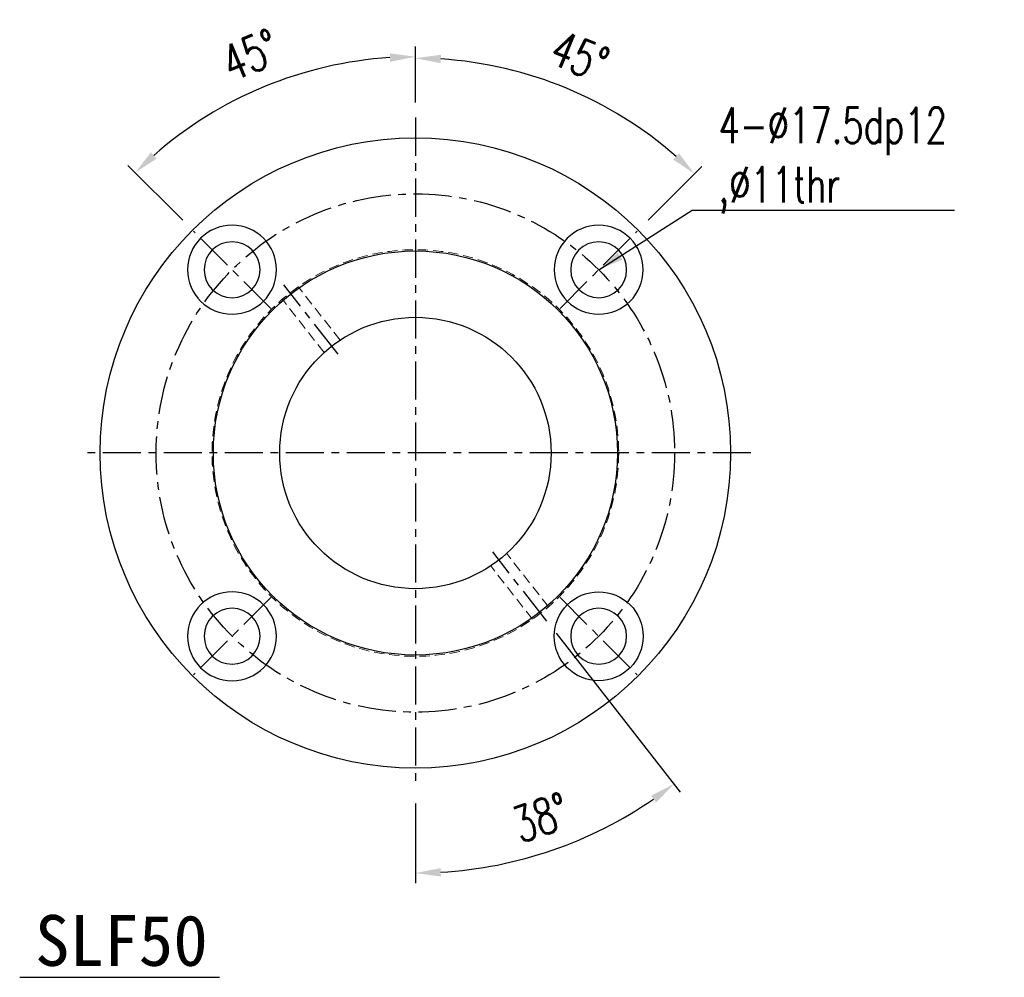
# Model space of a CAD drawing. Header units: millimetres. Extents: x -115 to 753, y -125 to 121.
# Tile 96 of 96: x 560 to 753, y -103 to 85. Entities that reach past the tile are written whole.
import ezdxf
from ezdxf.enums import TextEntityAlignment as Align

# ---------------------------------------------------------------- set-up
doc = ezdxf.new("R2010")
doc.units = ezdxf.units.MM
doc.linetypes.add('CENTER', pattern=[2, 1.25, -0.25, 0.25, -0.25])
doc.linetypes.add('DASHED', pattern=[0.75, 0.5, -0.25])
for name, color, linetype in [('CHA', 7, 'Continuous'), ('CL', 1, 'CENTER'), ('DIM', 4, 'Continuous'), ('HID', 2, 'DASHED'), ('OUT', 3, 'Continuous')]:
    doc.layers.add(name, color=color, linetype=linetype)
doc.styles.add('DIM-7', font='SIMPLEX.shx', dxfattribs={"width": 0.7, "bigfont": 'chineset.shx'})
doc.styles.add('T', font='kaiu.ttf')
doc.dimstyles.new('CNS', dxfattribs={"dimtxt": 3.5, "dimasz": 2.5, "dimexe": 1, "dimexo": 1.5, "dimgap": 0.09, "dimtad": 0, "dimdsep": 46, "dimtxsty": 'DIM-7', "dimcen": 0.09, "dimclrd": 1, "dimclre": 1, "dimclrt": 4, "dimadec": 0, "dimazin": 0, "dimtfac": 1, "dimtix": 1, "dimtmove": 2, "dimatfit": 3, "dimfxl": 1, "dimtvp": 0.971429, "dimtolj": 1, "dimarcsym": 0})

# ---------------------------------------------------------------- blocks, each defined once
blk = doc.blocks.new('*D13')
at = {"layer": 'DEFPOINTS', "color": 0}
for p in [(617.27, 75.31), (637.45, 66), (593.79, 43.66), (608.99, 28.46), (637.45, -66)]:
    blk.add_point(p, dxfattribs=at)
at = {"layer": 'DIM', "color": 7, "lineweight": -2}
for p, q in [((637.45, 69), (637.45, 79.97)), ((591.67, 45.79), (580.91, 56.55))]:
    blk.add_line(p, q, dxfattribs=at)
blk.add_arc((637.45, 0), 77.97, 93.675, 131.325, dxfattribs=at)
at = {"layer": 'DIM', "color": 7}
for points in [[(632.43, 78.64), (632.48, 76.97), (637.45, 77.97)], [(586.54, 57.94), (585.4, 59.16), (582.32, 55.13)]]:
    blk.add_solid(points, dxfattribs=at)
at = {"layer": 'DIM', "color": 7, "insert": (605.01, 78.32), "char_height": 7, "attachment_point": 5, "rotation": 22.5, "style": 'DIM-7'}
blk.add_mtext('\\A1;45°', dxfattribs=at)
blk = doc.blocks.new('*D14')
at = {"layer": 'DEFPOINTS', "color": 0}
for p in [(637.45, 66), (676.29, 67.28), (681.12, 43.66), (665.91, 28.46), (637.45, -66)]:
    blk.add_point(p, dxfattribs=at)
at = {"layer": 'DIM', "color": 7, "lineweight": -2}
for p, q in [((637.45, 69), (637.45, 79.69)), ((683.24, 45.79), (693.8, 56.35))]:
    blk.add_line(p, q, dxfattribs=at)
blk.add_arc((637.45, 0), 77.69, 48.6883, 86.3117, dxfattribs=at)
at = {"layer": 'DIM', "color": 7}
for points in [[(642.42, 76.69), (642.48, 78.36), (637.45, 77.69)], [(689.31, 58.96), (688.17, 57.74), (692.38, 54.93)]]:
    blk.add_solid(points, dxfattribs=at)
at = {"layer": 'DIM', "color": 7, "insert": (669.78, 78.05), "char_height": 7, "attachment_point": 5, "rotation": 337.5, "style": 'DIM-7'}
blk.add_mtext('\\A1;45°', dxfattribs=at)
blk = doc.blocks.new('*D15')
at = {"layer": 'DEFPOINTS', "color": 0}
for p in [(637.45, 66), (652.66, -19.46), (663.31, -33.1), (637.45, -66), (655.58, -80.65)]:
    blk.add_point(p, dxfattribs=at)
at = {"layer": 'DIM', "color": 7, "lineweight": -2}
for p, q in [((665.16, -35.46), (689.57, -66.71)), ((637.45, -69), (637.45, -84.66))]:
    blk.add_line(p, q, dxfattribs=at)
blk.add_arc((637.45, 0), 82.66, 273.4663, 304.5337, dxfattribs=at)
at = {"layer": 'DIM', "color": 7}
for points in [[(683.82, -67.42), (684.8, -68.77), (688.34, -65.14)], [(642.47, -83.34), (642.42, -81.68), (637.45, -82.66)]]:
    blk.add_solid(points, dxfattribs=at)
at = {"layer": 'DIM', "color": 7, "insert": (662.15, -71.73), "char_height": 7, "attachment_point": 5, "rotation": 19, "style": 'DIM-7'}
blk.add_mtext('\\A1;38°', dxfattribs=at)

msp = doc.modelspace()

# ---------------------------------------------------------------- linework, layer by layer
at = {"layer": 'CL', "color": 0, "ltscale": 6}
for p, q in [((637.451, 66), (637.451, -66)), ((608.99, 28.461), (593.787, 43.664)), ((665.912, 28.461), (681.115, 43.664)), ((622.244, 19.464), (611.593, 33.096)), ((703.451, 0), (571.451, 0)), ((663.309, -33.096), (652.658, -19.464)), ((608.99, -28.461), (593.787, -43.664)), ((665.912, -28.461), (681.115, -43.664))]:
    msp.add_line(p, q, dxfattribs=at)
msp.add_circle((637.451, 0), 51, dxfattribs=at)
at = {"layer": 'DIM', "color": 7}
msp.add_line((559.604, -103.17), (598.913, -103.17), dxfattribs=at)
at = {"layer": 'HID', "color": 7, "lineweight": 15, "ltscale": 4}
for p, q in [((622.635, 22.212), (614.432, 32.712)), ((619.483, 19.749), (611.28, 30.25)), ((663.623, -30.25), (655.419, -19.749)), ((660.471, -32.712), (652.267, -22.212))]:
    msp.add_line(p, q, dxfattribs=at)
msp.add_circle((637.451, 0), 40, dxfattribs=at)
at = {"layer": 'OUT', "color": 7}
for centre, radius in [((637.451, 0), 62), ((637.451, 0), 39.75), ((637.451, 0), 26.7), ((673.514, -36.062), 8.75)]:
    msp.add_circle(centre, radius, dxfattribs=at)
at = {"layer": 'OUT', "color": 7, "extrusion": (0, 0, -1)}
for centre, radius in [((-601.389, 36.062), 8.75), ((-673.514, 36.062), 8.75), ((-601.389, 36.062), 5.5), ((-673.514, 36.062), 5.5), ((-601.389, -36.062), 8.75), ((-601.389, -36.062), 5.5), ((-673.514, -36.062), 5.5)]:
    msp.add_circle(centre, radius, dxfattribs=at)

# ---------------------------------------------------------------- texts
at = {"layer": 'CHA', "style": 'T'}
msp.add_text('SLF50', height=10, dxfattribs=at).set_placement((579.618, -95.92), align=Align.MIDDLE)
at = {"layer": 'DIM', "color": 7, "insert": (697.097, 67.958), "char_height": 7, "attachment_point": 1, "style": 'DIM-7'}
msp.add_mtext('{\\C7;4-%%C17.5dp12\\P,%%C11thr}', dxfattribs=at)

# ---------------------------------------------------------------- dimensions: what is measured, and where the dimension line sits
at = {"layer": 'DIM', "color": 7}
for base, line1, line2, picture, middle in [((617.272, 75.311), ((608.99, 28.461), (593.787, 43.664)), ((637.451, 66), (637.451, -66)), '*D13', (605.012, 78.315)), ((676.294, 67.278), ((665.912, 28.461), (681.115, 43.664)), ((637.451, 66), (637.451, -66)), '*D14', (669.782, 78.054)), ((655.577, -80.648), ((637.451, 66), (637.451, -66)), ((663.309, -33.096), (652.658, -19.464)), '*D15', (662.149, -71.727))]:
    dim = msp.add_angular_dim_2l(base=base, line1=line1, line2=line2, dimstyle='CNS', override={"dimscale": 2, "dimclrd": 7, "dimclre": 7, "dimclrt": 7}, dxfattribs=at)
    dim.commit()
    dim.dimension.update_dxf_attribs({"geometry": picture, "text_midpoint": middle})

# ---------------------------------------------------------------- leaders
at = {"layer": 'DIM', "color": 7, "annotation_type": 0, "has_hookline": 1, "hookline_direction": 0, "text_width": 46.433}
msp.add_leader([(673.514, 36.062), (691.917, 47.778), (696.917, 47.778)], dimstyle='CNS', override={"dimscale": 2, "dimtad": 1, "dimclrd": 7, "dimclre": 4}, dxfattribs=at)

doc.saveas('drawing.dxf')
